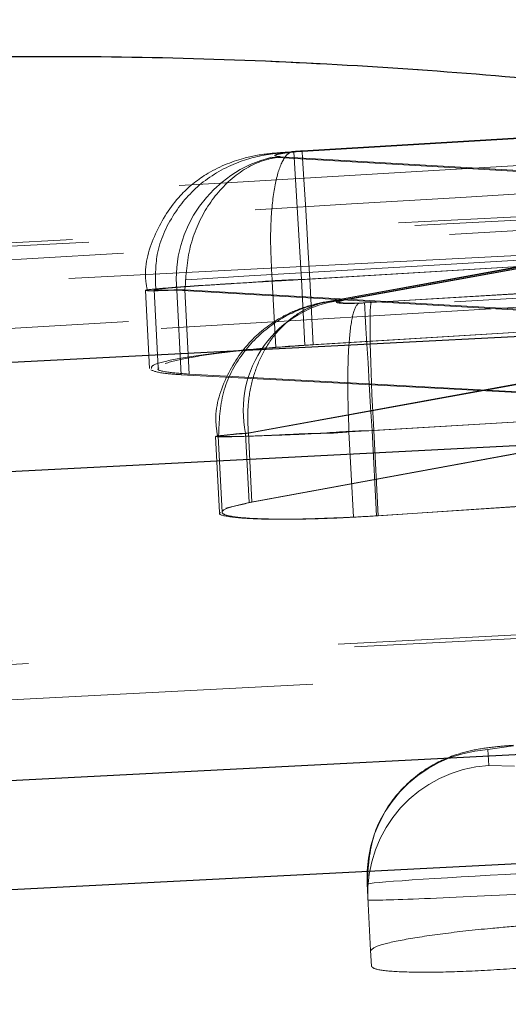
# Model space of a CAD drawing. Header units: millimetres. Extents: x 19 to 411, y 18 to 285.
# Tile 19 of 58: x 210.098 to 211.048, y 251.273 to 253.189. Entities that reach past the tile are written whole.
import ezdxf

# ---------------------------------------------------------------- set-up
doc = ezdxf.new("R2010")
doc.units = ezdxf.units.MM
doc.linetypes.add('HIDDEN', pattern=[1.905, 1.27, -0.635])

msp = doc.modelspace()

# ---------------------------------------------------------------- linework, layer by layer
at = {"color": 7, "linetype": 'HIDDEN', "lineweight": 18}
for p, q in [((211.287655, 252.971837), (210.630953, 252.932565)), ((210.631009, 252.931596), (211.287703, 252.970861)), ((211.26635, 252.970526), (210.647181, 252.933489)), ((211.266175, 252.969542), (210.647244, 252.932513)), ((211.854447, 252.847092), (210.588451, 252.921285)), ((210.604925, 252.922223), (211.856198, 252.848872)), ((210.645921, 252.683015), (210.631009, 252.931596)), ((210.647244, 252.932513), (210.635461, 252.931693)), ((215.444192, 252.890454), (209.043786, 252.508157)), ((212.103032, 252.858499), (204.360288, 252.461696)), ((211.810324, 252.843344), (210.694041, 252.640062)), ((211.856198, 252.848872), (210.723963, 252.642685)), ((210.729077, 252.643102), (211.854447, 252.847092)), ((211.808719, 252.841593), (210.699324, 252.640502)), ((211.302679, 252.722287), (210.645921, 252.683015)), ((210.662067, 252.683932), (211.282764, 252.721065)), ((210.589018, 252.67999), (210.589111, 252.679938)), ((210.589111, 252.679938), (210.595731, 252.55111)), ((210.645921, 252.683015), (210.652478, 252.555424)), ((210.662067, 252.683932), (210.66862, 252.556363)), ((210.76829, 252.637656), (211.374775, 252.67394)), ((211.358879, 252.673016), (210.781615, 252.638498)), ((210.34272, 252.662124), (210.350528, 252.510132)), ((210.359368, 252.66304), (210.367177, 252.511085)), ((210.40317, 252.662414), (210.411619, 252.497928)), ((210.40317, 252.662414), (211.55883, 252.594688)), ((210.419275, 252.663375), (210.419256, 252.663316)), ((210.419256, 252.663316), (210.427705, 252.498926)), ((211.560961, 252.596454), (210.419275, 252.663375)), ((210.781615, 252.638498), (210.757799, 252.637246)), ((211.309191, 252.595568), (210.652478, 252.555424)), ((211.289275, 252.594316), (210.66862, 252.556363)), ((210.537273, 252.383748), (211.561449, 252.570258)), ((211.559318, 252.568433), (210.542634, 252.384142)), ((210.66862, 252.556363), (210.595731, 252.55111)), ((210.411619, 252.497928), (211.566105, 252.436356)), ((210.427705, 252.498926), (211.56824, 252.438085)), ((211.56824, 252.438085), (210.544184, 252.249272)), ((211.566105, 252.436356), (210.549537, 252.249764)), ((211.389776, 252.425367), (210.783206, 252.389075)), ((210.786499, 252.389321), (211.373698, 252.424428)), ((210.537273, 252.383748), (210.544184, 252.249272)), ((210.542634, 252.384142), (210.54253, 252.384187)), ((210.542634, 252.384142), (210.549537, 252.249764)), ((210.73829, 252.386877), (210.786495, 252.389418)), ((210.73829, 252.386877), (210.738294, 252.386832)), ((210.738294, 252.386832), (210.746825, 252.220751)), ((210.783206, 252.389075), (210.791722, 252.223337)), ((210.786495, 252.389418), (210.786499, 252.389321)), ((210.786499, 252.389321), (210.795015, 252.223605)), ((210.478853, 252.377817), (210.486457, 252.229819)), ((210.483808, 252.37816), (210.491415, 252.230132)), ((210.544184, 252.249272), (210.49897, 252.23826)), ((210.791722, 252.223337), (211.398095, 252.263406)), ((210.795015, 252.223605), (211.382024, 252.262378)), ((210.746825, 252.220751), (210.795015, 252.223605)), ((213.888023, 252.136679), (205.469146, 251.704247)), ((211.008429, 251.768337), (211.058117, 251.775743)), ((211.01002, 251.737395), (211.008429, 251.768337)), ((211.060159, 251.735957), (211.01002, 251.737395)), ((210.773628, 251.506926), (210.780293, 251.377211)), ((210.78185, 251.346902), (210.780293, 251.377211))]:
    msp.add_line(p, q, dxfattribs=at)
at = {"color": 7, "linetype": 'HIDDEN', "lineweight": 18, "flags": 128}
for points in [[(210.662067, 252.683932), (210.658994, 252.735311), (210.656054, 252.784499), (210.653372, 252.829367), (210.65107, 252.868006), (210.649237, 252.898762), (210.647956, 252.920301), (210.647281, 252.931715), (210.647244, 252.932513)], [(212.134737, 252.853209), (211.39887, 252.815494), (208.455406, 252.664634), (204.392035, 252.456376)], [(212.134737, 252.853209), (211.39887, 252.815494), (208.455406, 252.664634), (204.392035, 252.456376)], [(204.485513, 252.392517), (205.221377, 252.430239), (208.164841, 252.581143), (212.285213, 252.792367)], [(204.485513, 252.392517), (205.221377, 252.430239), (208.164841, 252.581143), (212.285213, 252.792367)], [(210.783206, 252.389075), (210.780453, 252.435052), (210.777793, 252.479465), (210.775319, 252.520771), (210.77311, 252.557577), (210.771248, 252.588609), (210.769791, 252.612808), (210.768796, 252.629341), (210.76829, 252.637656)], [(213.919742, 252.131396), (213.18388, 252.093592), (210.240427, 251.942398), (205.500893, 251.698927)], [(213.919742, 252.131396), (213.18388, 252.093592), (210.240427, 251.942398), (205.500893, 251.698927)], [(205.594372, 251.635076), (206.330236, 251.672888), (209.273688, 251.824112), (214.07022, 252.07054)], [(205.594372, 251.635076), (206.330236, 251.672888), (209.273688, 251.824112), (214.07022, 252.07054)]]:
    msp.add_lwpolyline(points, dxfattribs=at)
at = {"color": 7, "linetype": 'Continuous', "lineweight": 25, "flags": 128}
for points in [[(204.218198, 252.221943), (204.954069, 252.259651), (207.897544, 252.410465), (211.96093, 252.618664)], [(212.442726, 252.430105), (211.706858, 252.392375), (208.763383, 252.241449), (204.642992, 252.03018)], [(205.327086, 251.46448), (206.06295, 251.502269), (209.00641, 251.653449), (213.745952, 251.896867)], [(214.227764, 251.708263), (213.491898, 251.670459), (210.548438, 251.519212), (205.751896, 251.272754)]]:
    msp.add_lwpolyline(points, dxfattribs=at)
at = {"color": 7, "linetype": 'HIDDEN', "lineweight": 18}
for centre, radius, start, end in [((210.646069, 252.684306), 0.243883, 103.665322, 185.149892), ((210.74799, 252.428593), 0.215436, 96.40348, 192.014688), ((211.022832, 251.519245), 0.249508, 93.309108, 182.830067), ((211.02442, 251.488305), 0.249506, 93.308593, 182.830582)]:
    msp.add_arc(centre, radius, start, end, dxfattribs=at)
for centre, major_axis, ratio, start_param, end_param in [((210.662359, 252.6793), (0.30198, 0.015957), 0.01534092, 1.57095495, 1.81498766), ((210.796485, 252.389919), (-0.01404, 0.249607), 0.04001264, 0.08843868, 1.57054946), ((211.073211, 251.522741), (0.299583, 0.015813), 0.01475509, 1.57077566, 3.14157198), ((211.074801, 251.491796), (0.299583, 0.015813), 0.01475509, 3.14157198, 4.71236831)]:
    msp.add_ellipse(centre, major_axis=major_axis, ratio=ratio, start_param=start_param, end_param=end_param, dxfattribs=at)
for points, knots in [([(208.506241, 252.753311), (208.641335, 252.761353), (209.316803, 252.801561), (211.791692, 252.948213), (214.13164, 253.084214), (215.93117, 253.188805)], [0, 0, 0, 0, 0.05458667, 0.27293292, 1, 1, 1, 1]), ([(215.626556, 253.119649), (214.495451, 253.053077), (212.228924, 252.919679), (209.962572, 252.783333), (208.827238, 252.71503)], [0, 0, 0, 0, 0.499048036, 1, 1, 1, 1]), ([(215.626556, 253.119649), (214.495451, 253.053077), (212.228924, 252.919679), (209.962572, 252.783333), (208.827238, 252.71503)], [0, 0, 0, 0, 0.499048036, 1, 1, 1, 1]), ([(209.603842, 253.104949), (209.805519, 253.111606), (210.209058, 253.124927), (210.860377, 253.098541), (211.453161, 253.040289), (211.957242, 252.953856), (212.158378, 252.882327), (212.261125, 252.845788)], [0, 0, 0, 0, 0.197325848, 0.394832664, 0.589882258, 0.790498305, 1, 1, 1, 1]), ([(216.005392, 253.059798), (214.57575, 252.978675), (211.729181, 252.817149), (208.882814, 252.652424), (207.465988, 252.570429)], [0, 0, 0, 0, 0.50223324, 1, 1, 1, 1]), ([(216.005392, 253.059798), (214.57575, 252.978675), (211.729181, 252.817149), (208.882814, 252.652424), (207.465988, 252.570429)], [0, 0, 0, 0, 0.50223324, 1, 1, 1, 1]), ([(208.517928, 252.570631), (208.653024, 252.578625), (209.328504, 252.618597), (211.803457, 252.76437), (214.143457, 252.89968), (215.943031, 253.00374)], [0, 0, 0, 0, 0.05458629, 0.27293101, 1, 1, 1, 1]), ([(210.618988, 252.931105), (210.60637, 252.930245), (210.575748, 252.92816), (210.526331, 252.919266), (210.46267, 252.893406), (210.40192, 252.843307), (210.358626, 252.774385), (210.338077, 252.707065), (210.34453, 252.670008), (210.345879, 252.662258)], [0, 0, 0, 0, 0.08599963, 0.2087035, 0.39328975, 0.54119123, 0.74334562, 0.94632621, 1, 1, 1, 1]), ([(210.625373, 252.931373), (210.613586, 252.930371), (210.578107, 252.927358), (210.519822, 252.913982), (210.448621, 252.874008), (210.394088, 252.811393), (210.360617, 252.738246), (210.361828, 252.686365), (210.362367, 252.663271)], [0, 0, 0, 0, 0.086471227, 0.260271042, 0.454509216, 0.639147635, 0.839371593, 1, 1, 1, 1]), ([(210.419275, 252.663375), (210.421156, 252.691555), (210.424919, 252.747915), (210.458592, 252.824474), (210.509783, 252.884806), (210.562468, 252.914608), (210.595539, 252.92054), (210.604925, 252.922223)], [0, 0, 0, 0, 0.22317173, 0.44635983, 0.669518, 0.90621127, 1, 1, 1, 1]), ([(210.589018, 252.67999), (210.58744, 252.708046), (210.584285, 252.764156), (210.588858, 252.839264), (210.599865, 252.896795), (210.615131, 252.926933), (210.627825, 252.933254), (210.634153, 252.93196), (210.635461, 252.931693)], [0, 0, 0, 0, 0.20383465, 0.40766293, 0.61150015, 0.81534086, 0.96183097, 1, 1, 1, 1]), ([(210.635461, 252.931693), (210.634015, 252.931568), (210.626494, 252.930917), (210.614314, 252.929562), (210.601867, 252.927583), (210.594585, 252.925633), (210.593471, 252.923894), (210.597749, 252.922769), (210.603026, 252.922368), (210.604925, 252.922223)], [0, 0, 0, 0, 0.04227216, 0.21984009, 0.38462547, 0.5579345, 0.73131187, 0.90332204, 1, 1, 1, 1]), ([(210.647181, 252.933489), (210.645656, 252.933394), (210.639537, 252.933012), (210.633475, 252.932544), (210.628923, 252.932192)], [0, 0, 0, 0, 0.24919414, 1, 1, 1, 1]), ([(209.04192, 252.525443), (209.042251, 252.525463), (210.109812, 252.589436), (212.243507, 252.718487), (214.377345, 252.842337), (215.443714, 252.906239), (215.443879, 252.906249)], [0, 0, 0, 0, 0.00015537, 0.50027944, 0.99992231, 1, 1, 1, 1]), ([(209.04192, 252.525443), (209.042251, 252.525463), (210.109812, 252.589436), (212.243507, 252.718487), (214.377345, 252.842337), (215.443714, 252.906239), (215.443879, 252.906249)], [0, 0, 0, 0, 0.00015537, 0.50027944, 0.99992231, 1, 1, 1, 1]), ([(210.645921, 252.683015), (210.645902, 252.683015), (210.611891, 252.683016), (210.542622, 252.676476), (210.454771, 252.672232), (210.385069, 252.666893), (210.344909, 252.663405), (210.3389, 252.661466), (210.363529, 252.660969), (210.39116, 252.662414), (210.403158, 252.662414), (210.40317, 252.662414)], [0, 0, 0, 0, 0.00008892, 0.15221194, 0.3083895, 0.44316121, 0.61097005, 0.75819803, 0.91193501, 0.99990885, 1, 1, 1, 1]), ([(210.419256, 252.663316), (210.419245, 252.663316), (210.407938, 252.663316), (210.379378, 252.661924), (210.355234, 252.662402), (210.361918, 252.664299), (210.402308, 252.667982), (210.470295, 252.672812), (210.537566, 252.677008), (210.579671, 252.679448), (210.589018, 252.67999)], [0, 0, 0, 0, 0.000097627, 0.098768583, 0.271355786, 0.44520982, 0.617379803, 0.778907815, 0.950922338, 1, 1, 1, 1]), ([(210.693851, 252.64001), (210.679033, 252.636775), (210.650725, 252.630594), (210.600157, 252.608155), (210.545064, 252.567243), (210.49824, 252.498233), (210.47519, 252.429293), (210.481065, 252.388843), (210.482638, 252.378011)], [0, 0, 0, 0, 0.1300482, 0.24845107, 0.44228384, 0.67334763, 0.91252323, 1, 1, 1, 1]), ([(210.697044, 252.640033), (210.694576, 252.639574), (210.680349, 252.63693), (210.639098, 252.625483), (210.582821, 252.595247), (210.527347, 252.540047), (210.487938, 252.464411), (210.485739, 252.407523), (210.484631, 252.378867)], [0, 0, 0, 0, 0.02610959, 0.150503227, 0.331347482, 0.545685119, 0.771154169, 1, 1, 1, 1]), ([(210.729077, 252.643102), (210.715522, 252.642186), (210.688412, 252.640354), (210.650165, 252.624906), (210.61569, 252.600796), (210.586436, 252.56812), (210.56355, 252.528421), (210.548137, 252.483277), (210.5401, 252.43449), (210.54172, 252.400956), (210.54253, 252.384187)], [0, 0, 0, 0, 0.125001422, 0.249999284, 0.375007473, 0.500001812, 0.625000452, 0.750002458, 0.874992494, 1, 1, 1, 1]), ([(210.723963, 252.642685), (210.722208, 252.642339), (210.717148, 252.641342), (210.712915, 252.639739), (210.714197, 252.63817), (210.721141, 252.637046), (210.733707, 252.636579), (210.7499, 252.636719), (210.76216, 252.637343), (210.76829, 252.637656)], [0, 0, 0, 0, 0.0819107, 0.23626767, 0.38608358, 0.54433646, 0.69372531, 0.84686712, 1, 1, 1, 1]), ([(210.757799, 252.637246), (210.755844, 252.637184), (210.748098, 252.636938), (210.735769, 252.636917), (210.724229, 252.637537), (210.718066, 252.638821), (210.718608, 252.640591), (210.723948, 252.642121), (210.728285, 252.642951), (210.729077, 252.643102)], [0, 0, 0, 0, 0.05864233, 0.23229615, 0.40919952, 0.58597394, 0.77933111, 0.95966623, 1, 1, 1, 1]), ([(210.757799, 252.637246), (210.757395, 252.636995), (210.755486, 252.63581), (210.749562, 252.628801), (210.742195, 252.603314), (210.736795, 252.54607), (210.73516, 252.47111), (210.737247, 252.414955), (210.73829, 252.386877)], [0, 0, 0, 0, 0.01929573, 0.09109881, 0.31848131, 0.54569663, 0.7728488, 1, 1, 1, 1]), ([(210.652478, 252.555424), (210.618556, 252.553051), (210.550716, 252.548306), (210.460523, 252.538226), (210.392633, 252.527315), (210.353949, 252.517406), (210.354202, 252.512344), (210.354302, 252.510326)], [0, 0, 0, 0, 0.21289082, 0.42575594, 0.6376797, 0.85556493, 1, 1, 1, 1]), ([(210.595731, 252.55111), (210.563376, 252.548085), (210.498667, 252.542034), (210.421491, 252.530861), (210.394479, 252.523634), (210.380968, 252.520019)], [0, 0, 0, 0, 0.33326068, 0.66651382, 1, 1, 1, 1]), ([(210.352544, 252.507293), (210.35956, 252.504727), (210.370501, 252.500727), (210.400765, 252.498667), (210.411619, 252.497928)], [0, 0, 0, 0, 0.641337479, 1, 1, 1, 1]), ([(210.368659, 252.511167), (210.368191, 252.510857), (210.362767, 252.507265), (210.381963, 252.502675), (210.413724, 252.500072), (210.427705, 252.498926)], [0, 0, 0, 0, 0.050258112, 0.581947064, 1, 1, 1, 1]), ([(210.783206, 252.389075), (210.783186, 252.389075), (210.749186, 252.389075), (210.680124, 252.382971), (210.590197, 252.380028), (210.520294, 252.377375), (210.480844, 252.376752), (210.475032, 252.378393), (210.499786, 252.380108), (210.526011, 252.383748), (210.537261, 252.383748), (210.537273, 252.383748)], [0, 0, 0, 0, 0.00008929, 0.15279168, 0.30862403, 0.45437673, 0.61533987, 0.76476786, 0.9170892, 0.99990848, 1, 1, 1, 1]), ([(210.54253, 252.384187), (210.537879, 252.383833), (210.513677, 252.381988), (210.484003, 252.379191), (210.480686, 252.377231), (210.514531, 252.377508), (210.579155, 252.379134), (210.658855, 252.384138), (210.715353, 252.383964), (210.738274, 252.38683), (210.738294, 252.386832)], [0, 0, 0, 0, 0.0396745, 0.20646529, 0.38511935, 0.55030158, 0.71861117, 0.88669437, 0.99990178, 1, 1, 1, 1]), ([(210.549537, 252.249764), (210.532067, 252.246), (210.497129, 252.238474), (210.486256, 252.228538), (210.508568, 252.221038), (210.564244, 252.216962), (210.645977, 252.216438), (210.713061, 252.219307), (210.746825, 252.220751)], [0, 0, 0, 0, 0.16680887, 0.33360314, 0.50061185, 0.6671002, 0.83245418, 1, 1, 1, 1]), ([(210.488591, 252.22993), (210.487929, 252.229465), (210.482625, 252.225739), (210.505789, 252.220839), (210.558472, 252.216551), (210.640675, 252.216285), (210.722735, 252.219087), (210.774225, 252.222259), (210.791722, 252.223337)], [0, 0, 0, 0, 0.03054617, 0.24458325, 0.46295003, 0.67615667, 0.88995588, 1, 1, 1, 1]), ([(211.058058, 251.776719), (211.048637, 251.776051), (211.023638, 251.774277), (210.98783, 251.769663), (210.939605, 251.757954), (210.880968, 251.730087), (210.823994, 251.677957), (210.779293, 251.599871), (210.775616, 251.539536), (210.773628, 251.506926)], [0, 0, 0, 0, 0.063239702, 0.167818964, 0.269953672, 0.411582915, 0.598491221, 0.782990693, 1, 1, 1, 1]), ([(210.780293, 251.377211), (210.783477, 251.380397), (210.789845, 251.386769), (210.841409, 251.398527), (210.917544, 251.410223), (211.001465, 251.419675), (211.056657, 251.42417), (211.078186, 251.425923)], [0, 0, 0, 0, 0.21579902, 0.43160156, 0.64731192, 0.86242464, 1, 1, 1, 1]), ([(211.082399, 251.343922), (211.048875, 251.341635), (210.981826, 251.337059), (210.89218, 251.334628), (210.824196, 251.335974), (210.787481, 251.340493), (210.783469, 251.34506), (210.78185, 251.346902)], [0, 0, 0, 0, 0.213599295, 0.427198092, 0.640865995, 0.855111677, 1, 1, 1, 1])]:
    msp.add_open_spline(points, degree=3, knots=knots, dxfattribs=at)
at = {"color": 7, "linetype": 'Continuous', "lineweight": 25}
msp.add_open_spline([(209.603842, 253.104949), (209.805519, 253.111606), (210.209058, 253.124927), (210.860377, 253.098541), (211.453161, 253.040289), (211.957242, 252.953856), (212.158378, 252.882327), (212.261125, 252.845788)], degree=3, knots=[0, 0, 0, 0, 0.197325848, 0.394832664, 0.589882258, 0.790498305, 1, 1, 1, 1], dxfattribs=at)

doc.saveas('drawing.dxf')
